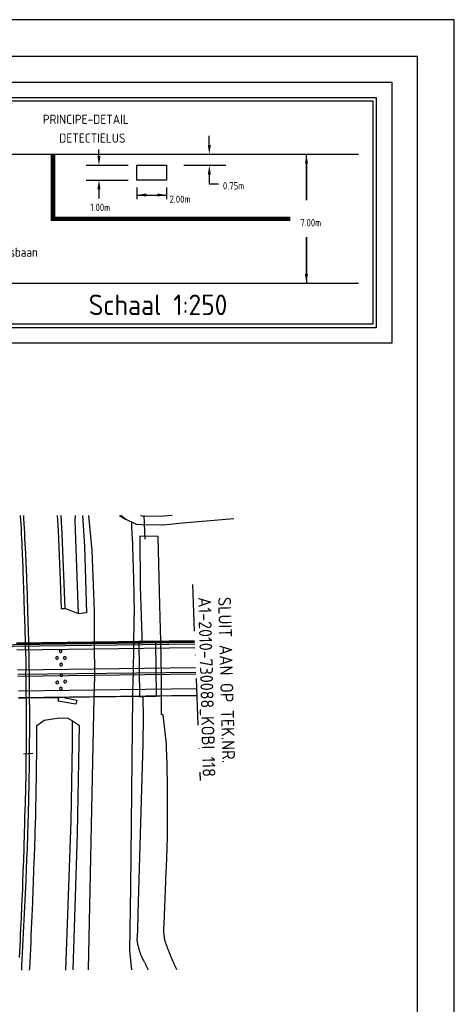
# Model space of a CAD drawing. Extents: x 139749 to 140590, y 484588 to 485182.
# Tile 10 of 10: x 140472 to 140590, y 484915 to 485182. Entities that reach past the tile are written whole.
import ezdxf
from ezdxf.enums import TextEntityAlignment as Align

# ---------------------------------------------------------------- set-up
doc = ezdxf.new("R2010")
doc.units = 0
doc.header["$LTSCALE"] = 0.5
doc.linetypes.add('DASHDOTX2', pattern=[50.8, 25.4, -12.7, 0, -12.7])
doc.layers.get('0').update_dxf_attribs({"linetype": 'CONTINUOUS'})
for name, color, linetype in [('01-CALQUE', 7, 'CONTINUOUS'), ('KABEL-1000', 3, 'CONTINUOUS'), ('LEGENDA', 7, 'CONTINUOUS'), ('LUSSEN', 7, 'CONTINUOUS'), ('MAATVOERING', 7, 'CONTINUOUS'), ('ONDERGROND', 7, 'CONTINUOUS'), ('TOP-L-TOPO_OBJECTEN_LIJN', 7, 'CONTINUOUS'), ('TOP-L-TOPO_OBJECTEN_VLAK', 7, 'CONTINUOUS'), ('TOP-L-TOPO_VIADUCT_KP_EN_2', 7, 'CONTINUOUS'), ('TOP-L-TOPO_VIADUCT_VLAKSCH', 7, 'CONTINUOUS'), ('TXT-035', 2, 'CONTINUOUS')]:
    doc.layers.add(name, color=color, linetype=linetype)
doc.styles.add('I035-1', font='ISOCP.shx', dxfattribs={"height": 3.5})
doc.styles.add('ISO', font='isocp.shx')

# ---------------------------------------------------------------- blocks, each defined once
blk = doc.blocks.new('NB_KAA1')
at = {"color": 1}
blk.add_lwpolyline([(841, 594), (0, 594), (0, 0), (841, 0)], close=True, dxfattribs=at)
at = {"color": 5}
blk.add_lwpolyline([(831, 584), (25, 584), (25, 10), (831, 10)], close=True, dxfattribs=at)
at = {"color": 1, "style": 'ISO', "width": 0.8}
blk.add_attdef('PLOTDATUM', (23, 10), '', height=2, rotation=90, dxfattribs=at)
blk.add_attdef('FILENAAM', text='', height=2, dxfattribs=at).set_placement((831, 7), align=Align.RIGHT)

msp = doc.modelspace()

# ---------------------------------------------------------------- linework, layer by layer
at = {"layer": '01-CALQUE', "color": 5, "flags": 128}
msp.add_lwpolyline([(140449.54, 485165.34), (140573.39, 485165.34), (140573.39, 485094.45), (140449.54, 485094.45)], close=True, dxfattribs=at)
at = {"layer": '01-CALQUE', "flags": 128}
for points in [[(140453.74, 485161.15), (140569.2, 485161.15), (140569.2, 485098.64), (140453.74, 485098.64)], [(140454.68, 485160.21), (140568.26, 485160.21), (140568.26, 485099.58), (140454.68, 485099.58)]]:
    msp.add_lwpolyline(points, close=True, dxfattribs=at)
at = {"layer": 'KABEL-1000', "flags": 128}
msp.add_lwpolyline([(140327.34, 485011.17), (140358.69, 485011.55), (140407.26, 485012.15), (140414.61, 485011.94), (140414.61, 485011.94), (140519.91, 485013.29)], dxfattribs=at)
at = {"layer": 'LUSSEN', "flags": 128}
msp.add_lwpolyline([(140504.26, 485142.74), (140512.26, 485142.74), (140512.26, 485138.74), (140504.26, 485138.74)], close=True, dxfattribs=at)
at = {"layer": 'MAATVOERING'}
for p, q in [((140523.89, 485148.24), (140523.89, 485150.74)), ((140493.93, 485145.24), (140493.93, 485146.99)), ((140550.25, 485133.24), (140550.25, 485145.74)), ((140550.25, 485143.24), (140550.25, 485133.24)), ((140523.89, 485140.24), (140523.89, 485137.74)), ((140504.26, 485136.76), (140504.26, 485133.57)), ((140512.26, 485136.76), (140512.26, 485133.57)), ((140523.89, 485137.74), (140526.39, 485137.74)), ((140493.93, 485136.24), (140493.93, 485133.74)), ((140504.26, 485134.68), (140512.26, 485134.68)), ((140550.25, 485113.24), (140550.25, 485123.24)), ((140550.25, 485123.24), (140550.25, 485110.74))]:
    msp.add_line(p, q, dxfattribs=at)
at = {"layer": 'MAATVOERING', "flags": 128}
for points in [[(140490.43, 485142.74), (140501.84, 485142.74)], [(140517, 485142.74), (140528.41, 485142.74)], [(140490.43, 485138.74), (140501.84, 485138.74)]]:
    msp.add_lwpolyline(points, dxfattribs=at)
at = {"layer": 'MAATVOERING'}
for points in [[(140524.31, 485148.24), (140523.48, 485148.24), (140523.89, 485145.74)], [(140493.51, 485145.24), (140494.35, 485145.24), (140493.93, 485142.74)], [(140549.84, 485143.24), (140550.67, 485143.24), (140550.25, 485145.74)], [(140523.48, 485140.24), (140524.31, 485140.24), (140523.89, 485142.74)], [(140493.51, 485136.24), (140494.35, 485136.24), (140493.93, 485138.74)], [(140506.76, 485134.26), (140506.76, 485135.1), (140504.26, 485134.68)], [(140509.76, 485135.1), (140509.76, 485134.26), (140512.26, 485134.68)], [(140550.67, 485113.24), (140549.84, 485113.24), (140550.25, 485110.74)]]:
    msp.add_solid(points, dxfattribs=at)
at = {"layer": 'ONDERGROND'}
for p, q in [((140460.57, 485145.74), (140564.43, 485145.74)), ((140460.57, 485110.74), (140564.43, 485110.74))]:
    msp.add_line(p, q, dxfattribs=at)
at = {"layer": 'ONDERGROND', "color": 5, "linetype": 'DASHDOTX2'}
msp.add_line((140519.3, 485028.95), (140521.39, 484975.76), dxfattribs=at)
at = {"layer": 'ONDERGROND', "const_width": 1.2, "flags": 128}
msp.add_lwpolyline([(140481.46, 485145.74), (140481.46, 485128.24), (140545.86, 485128.24)], dxfattribs=at)
at = {"layer": 'TOP-L-TOPO_OBJECTEN_LIJN', "color": 7}
for p, q in [((140506.12, 485047.67), (140506.43, 485041.31)), ((140503.16, 484998.52), (140503.23, 485003.93))]:
    msp.add_line(p, q, dxfattribs=at)
at = {"layer": 'TOP-L-TOPO_OBJECTEN_LIJN'}
msp.add_line((140502.56, 484946.8), (140503.16, 484998.52), dxfattribs=at)
at = {"layer": 'TOP-L-TOPO_OBJECTEN_LIJN', "flags": 128}
for points in [[(140492.75, 485013.39), (140492.72, 485021.69), (140492.11, 485038.23), (140491.18, 485047.67)], [(140499.51, 485047.67), (140501.13, 485046.71)], [(140502.75, 485045.9), (140502.81, 485044.61), (140502.9, 485042.65), (140502.94, 485041.67), (140503.02, 485039.7), (140503.06, 485038.72), (140503.13, 485036.75), (140503.17, 485035.77), (140503.23, 485033.8), (140503.25, 485032.82), (140503.3, 485030.85), (140503.35, 485028.88), (140503.37, 485027.9), (140503.4, 485025.93), (140503.43, 485023.96), (140503.45, 485022.98), (140503.34, 485013.53)], [(140487.9, 484997.55), (140487.69, 484996.49), (140482.89, 484997.34), (140483.06, 484998.25)], [(140484.37, 484998.28), (140487.9, 484997.55)], [(140491.12, 484924.35), (140492.67, 484998.39)], [(140477.09, 484990.71), (140479.03, 484992.11), (140483.12, 484992.78), (140485.47, 484992.67), (140486.78, 484991.95), (140488.7, 484990.68)], [(140475.13, 484924.31), (140475.15, 484924.74), (140475.33, 484928.31), (140475.5, 484931.89), (140475.58, 484933.67), (140475.74, 484937.25), (140475.89, 484940.82), (140475.96, 484942.61), (140476.1, 484946.19), (140476.16, 484947.98), (140476.29, 484951.55), (140476.37, 484953.67), (140476.42, 484955.09), (140476.52, 484957.94), (140476.61, 484960.79), (140476.65, 484962.21), (140476.7, 484963.64), (140476.77, 484966.48), (140476.84, 484969.33), (140476.87, 484970.76), (140476.93, 484973.61), (140476.97, 484976.46), (140476.99, 484977.88), (140477.03, 484980.73), (140477.05, 484982.16), (140477.07, 484985.01), (140477.08, 484987.86), (140477.09, 484989.28), (140477.09, 484990.71)], [(140484.95, 484924.33), (140486.41, 484964.72), (140486.74, 484985.82), (140486.76, 484988.88), (140486.77, 484990.42), (140486.78, 484991.95)], [(140486.98, 484924.34), (140488.15, 484961.39), (140488.7, 484990.68)], [(140473.43, 484983.04), (140475.97, 484983.17)], [(140502.86, 484924.37), (140502.28, 484929.59), (140502.56, 484946.8)]]:
    msp.add_lwpolyline(points, dxfattribs=at)
at = {"layer": 'TOP-L-TOPO_OBJECTEN_LIJN', "color": 7, "flags": 128}
for points in [[(140471.6, 485012.92), (140519.9, 485013.55)], [(140492.79, 485003.97), (140492.75, 485013.39)], [(140503.34, 485013.53), (140503.23, 485003.93)], [(140471.91, 485004.59), (140520.23, 485005.19)], [(140492.67, 484998.39), (140492.79, 485003.97)], [(140472.1, 484998.34), (140520.48, 484998.96)]]:
    msp.add_lwpolyline(points, dxfattribs=at)
at = {"layer": 'TOP-L-TOPO_OBJECTEN_VLAK', "color": 7}
msp.add_line((140488.43, 485020.97), (140484.77, 485022.47), dxfattribs=at)
at = {"layer": 'TOP-L-TOPO_OBJECTEN_VLAK', "color": 7, "flags": 128}
for points in [[(140472.59, 485047.67), (140472.72, 485045.23), (140472.79, 485043.97), (140472.85, 485042.72), (140472.98, 485040.2), (140473.04, 485038.94), (140473.09, 485037.68), (140473.2, 485035.16), (140473.25, 485033.9), (140473.3, 485032.64), (140473.39, 485030.12), (140473.47, 485027.6), (140473.55, 485025.08), (140473.58, 485023.82), (140473.62, 485022.56), (140473.65, 485021.3), (140473.7, 485020.03), (140473.74, 485018.79), (140473.79, 485017.56), (140473.83, 485016.32), (140473.91, 485013.84), (140473.93, 485013.15)], [(140473.42, 485047.67), (140473.47, 485046.85), (140473.62, 485044.16), (140473.7, 485042.81), (140473.77, 485041.46), (140473.9, 485038.77), (140473.97, 485037.42), (140474.09, 485034.72), (140474.15, 485033.37), (140474.26, 485030.68), (140474.36, 485027.98), (140474.41, 485026.63), (140474.49, 485024.52), (140474.53, 485023.14), (140474.58, 485021.77), (140474.66, 485019.02), (140474.74, 485016.27), (140474.8, 485013.52), (140474.81, 485013.16)], [(140482.56, 485047.67), (140482.84, 485043.53), (140483.41, 485030.16), (140483.68, 485022.48), (140484.77, 485022.47)], [(140484.77, 485022.47), (140483.97, 485042.7), (140483.66, 485047.67)], [(140488.43, 485020.97), (140487.49, 485046.32), (140487.54, 485047.67)], [(140489.5, 485047.67), (140490.04, 485039.33), (140490.59, 485021.27)], [(140511.45, 485045.13), (140507.05, 485045.05), (140504.12, 485045.25), (140501.13, 485046.71), (140499.88, 485047.67)], [(140513.77, 485047.67), (140511.46, 485047.54), (140506.28, 485047.38), (140505.71, 485047.47), (140505.28, 485047.67)], [(140511.45, 485045.13), (140516.61, 485045.68), (140530.54, 485046.84)], [(140510.69, 485013.63), (140510.48, 485023.34), (140509.98, 485042.03), (140505.03, 485042.08), (140505.16, 485028.54), (140505.58, 485014.91), (140505.6, 485013.56)], [(140490.59, 485021.27), (140488.43, 485020.97)], [(140473.93, 485013.15), (140473.95, 485012.6), (140474.01, 485010.12), (140474.05, 485008.89), (140474.1, 485006.41), (140474.12, 485005.14)], [(140474.81, 485013.16), (140474.83, 485012.14), (140474.89, 485009.39), (140474.94, 485006.64), (140474.96, 485005.08)], [(140505.6, 485013.56), (140505.6, 485013.54)], [(140510.89, 485004.3), (140510.69, 485013.63)], [(140474.23, 484998.15), (140474.22, 484998.97), (140474.2, 485000.21), (140474.17, 485002.69), (140474.12, 485005.14)], [(140474.96, 485005.08), (140474.98, 485003.89), (140474.99, 485002.52), (140475.02, 484999.77), (140475.03, 484998.16)], [(140510.94, 484998.62), (140510.93, 484999.3), (140510.92, 485000.7), (140510.91, 485002.1), (140510.89, 485004.3)], [(140505.84, 484998.57), (140505.84, 484998.56)]]:
    msp.add_lwpolyline(points, dxfattribs=at)
at = {"layer": 'TOP-L-TOPO_OBJECTEN_VLAK', "flags": 128}
for points in [[(140327.34, 485010.47), (140358.7, 485010.85), (140412.86, 485011.52), (140413.91, 485011.53), (140414.18, 485011.53), (140519.93, 485012.89)], [(140474.23, 484998.15), (140472.1, 484998.13)], [(140475.03, 484998.16), (140475.04, 484997.02), (140475.05, 484995.64), (140475.05, 484994.26), (140475.05, 484991.51), (140475.05, 484988.76), (140475.04, 484986.01), (140475.03, 484984.64), (140475, 484981.89), (140474.97, 484979.14), (140474.93, 484976.39), (140474.88, 484973.63), (140474.85, 484972.26), (140474.79, 484969.51), (140474.76, 484968.13), (140474.72, 484966.76), (140474.64, 484964.01), (140474.56, 484961.26), (140474.51, 484959.89), (140474.47, 484958.51), (140474.42, 484957.14), (140474.36, 484955.76), (140474.31, 484954.39), (140474.2, 484951.64), (140474.08, 484948.89), (140473.99, 484946.86), (140473.84, 484943.28), (140473.76, 484941.49), (140473.59, 484937.91), (140473.5, 484936.12), (140473.32, 484932.54), (140473.13, 484928.97), (140472.94, 484925.39), (140472.88, 484924.3)], [(140475.03, 484998.16), (140474.23, 484998.15)], [(140474.26, 484992.78), (140474.25, 484995.26), (140474.24, 484996.5), (140474.23, 484998.15)], [(140483.07, 484998.25), (140475.03, 484998.16)], [(140484.17, 484998.27), (140483.07, 484998.25)], [(140505.84, 484998.56), (140484.17, 484998.27)], [(140505.84, 484998.56), (140505.94, 484992.81), (140505.86, 484985.78), (140504.51, 484939.58), (140504.41, 484935), (140504.22, 484932.54), (140504.25, 484932.36), (140504.27, 484932.18), (140504.3, 484932), (140504.33, 484931.82), (140504.39, 484931.47), (140504.42, 484931.29), (140504.5, 484930.94), (140504.54, 484930.76), (140504.63, 484930.41), (140504.67, 484930.24), (140504.72, 484930.07), (140504.77, 484929.89), (140504.82, 484929.72), (140504.93, 484929.38), (140504.99, 484929.21), (140505.11, 484928.87), (140505.18, 484928.7), (140505.24, 484928.53), (140505.38, 484928.2), (140505.45, 484928.03), (140505.6, 484927.7), (140505.75, 484927.38), (140505.83, 484927.21), (140505.99, 484926.89), (140506.08, 484926.73), (140506.17, 484926.58), (140506.26, 484926.42), (140506.44, 484926.11), (140506.53, 484925.96), (140506.7, 484925.68), (140507.34, 484924.38)], [(140510.94, 484998.62), (140505.84, 484998.56)], [(140520.48, 484998.75), (140510.94, 484998.62)], [(140515.08, 484924.4), (140514.95, 484924.69), (140514.63, 484925.38), (140514.47, 484925.72), (140514.31, 484926.07), (140514, 484926.77), (140513.7, 484927.47), (140513.56, 484927.82), (140513.27, 484928.53), (140512.99, 484929.24), (140512.85, 484929.59), (140512.58, 484930.31), (140512.45, 484930.67), (140512.19, 484931.38), (140512.06, 484931.74), (140511.93, 484932.1), (140511.86, 484932.33), (140511.82, 484932.49), (140511.79, 484932.66), (140511.76, 484932.83), (140511.73, 484932.99), (140511.69, 484933.33), (140511.66, 484933.49), (140511.64, 484933.66), (140511.61, 484934), (140511.6, 484934.17), (140511.58, 484934.5), (140511.56, 484934.84), (140511.56, 484935.18), (140511.56, 484935.35), (140511.56, 484935.52), (140511.57, 484935.85), (140511.59, 484936.19), (140511.6, 484936.36), (140511.63, 484936.69), (140511.65, 484936.87), (140512.05, 484948.35), (140512.1, 484949.16), (140512.18, 484950.79), (140512.26, 484952.41), (140512.29, 484953.22), (140512.33, 484954.03), (140512.39, 484955.66), (140512.41, 484956.47), (140512.46, 484958.09), (140512.5, 484959.72), (140512.52, 484960.53), (140512.53, 484961.34), (140512.55, 484962.16), (140512.57, 484963.78), (140512.58, 484964.6), (140512.58, 484965.41), (140512.58, 484967.03), (140512.58, 484967.85), (140512.58, 484968.66), (140512.57, 484970.29), (140512.55, 484971.91), (140512.54, 484972.77), (140512.51, 484974.92), (140512.5, 484975.99), (140512.46, 484978.14), (140512.44, 484979.21), (140512.42, 484980.28), (140512.36, 484982.43), (140512.3, 484984.58), (140512.27, 484985.65), (140511.41, 484993.58), (140510.95, 484993.69), (140510.95, 484996.49), (140510.94, 484998.62)], [(140472.36, 484927.7), (140472.44, 484929.26), (140472.6, 484932.37), (140472.68, 484933.93), (140472.83, 484937.04), (140472.9, 484938.6), (140473.04, 484941.72), (140473.11, 484943.27), (140473.17, 484944.83), (140473.24, 484946.39), (140473.3, 484947.95), (140473.41, 484951.06), (140473.47, 484952.62), (140473.52, 484954.18), (140473.62, 484957.29), (140473.66, 484958.85), (140473.71, 484960.41), (140473.75, 484961.97), (140473.79, 484963.53), (140473.86, 484965.52), (140473.93, 484968), (140473.97, 484969.23), (140474, 484970.47), (140474.06, 484972.95), (140474.09, 484974.19), (140474.14, 484976.67), (140474.16, 484977.91), (140474.2, 484980.39), (140474.21, 484981.62), (140474.24, 484984.1), (140474.25, 484985.34), (140474.26, 484987.82), (140474.26, 484989.06), (140474.26, 484991.54), (140474.26, 484992.78)]]:
    msp.add_lwpolyline(points, dxfattribs=at)
at = {"layer": 'TOP-L-TOPO_OBJECTEN_VLAK', "color": 7, "linetype": 'CONTINUOUS', "flags": 128}
for points in [[(140505.6, 485013.54), (140504.79, 485013.53)], [(140504.79, 485013.53), (140504.96, 484998.56), (140505.84, 484998.57)], [(140509.26, 485013.59), (140505.6, 485013.54)], [(140509.26, 485013.59), (140509.49, 484998.64)], [(140505.84, 484998.57), (140509.49, 484998.64)]]:
    msp.add_lwpolyline(points, dxfattribs=at)
at = {"layer": 'TOP-L-TOPO_OBJECTEN_VLAK', "color": 7, "linetype": 'CONTINUOUS'}
for centre, start, end in [((140483.54, 485010.83), 89.7689, 244.7073), ((140483.54, 485010.83), 244.6966, 89.7796), ((140482.56, 485009.06), 89.7689, 244.7073), ((140482.56, 485009.06), 244.6966, 89.7796), ((140484.65, 485009), 89.7689, 244.7073), ((140484.65, 485009), 244.6966, 89.7796), ((140483.68, 485007.21), 89.7689, 244.7073), ((140483.68, 485007.21), 244.6966, 89.7796), ((140483.71, 485004.32), 89.7689, 244.7073), ((140483.71, 485004.32), 244.6966, 89.7796), ((140482.61, 485002.39), 89.7689, 244.7073), ((140482.61, 485002.39), 244.6966, 89.7796), ((140483.62, 485000.72), 89.7689, 244.7073), ((140483.62, 485000.72), 244.6966, 89.7796), ((140484.74, 485002.6), 89.7689, 244.7073), ((140484.74, 485002.6), 244.6966, 89.7796)]:
    msp.add_arc(centre, 0.369, start, end, dxfattribs=at)
at = {"layer": 'TOP-L-TOPO_VIADUCT_KP_EN_2', "color": 7}
for p, q in [((140471.66, 485011.26), (140519.97, 485011.89)), ((140471.86, 485005.83), (140520.18, 485006.46))]:
    msp.add_line(p, q, dxfattribs=at)
at = {"layer": 'TOP-L-TOPO_VIADUCT_KP_EN_2', "color": 7, "flags": 128}
for points in [[(140471.59, 485013.12), (140519.9, 485013.75)], [(140520.25, 485004.59), (140471.93, 485003.97)], [(140520.41, 485000.62), (140472.08, 485000)]]:
    msp.add_lwpolyline(points, dxfattribs=at)
at = {"layer": 'TOP-L-TOPO_VIADUCT_VLAKSCH', "color": 7, "flags": 128}
for points in [[(140474.23, 484998.15), (140472.1, 484998.13)], [(140475.03, 484998.16), (140474.23, 484998.15)], [(140483.07, 484998.25), (140475.03, 484998.16)], [(140484.17, 484998.27), (140483.07, 484998.25)]]:
    msp.add_lwpolyline(points, dxfattribs=at)
at = {"layer": 'TOP-L-TOPO_VIADUCT_VLAKSCH', "color": 7, "linetype": 'CONTINUOUS', "flags": 128}
for points in [[(140505.84, 484998.56), (140484.17, 484998.27)], [(140510.94, 484998.62), (140505.84, 484998.56)], [(140520.48, 484998.75), (140510.94, 484998.62)]]:
    msp.add_lwpolyline(points, dxfattribs=at)

# ---------------------------------------------------------------- block references
at = {"layer": '01-CALQUE'}
msp.add_blockref('NB_KAA1', (139749.39, 484588.26), dxfattribs=at)

# ---------------------------------------------------------------- texts
at = {"layer": 'LEGENDA', "style": 'ISO'}
for s, height, p in [('PRINCIPE-DETAIL', 2.5, (140478.68, 485153.98)), ('DETECTIELUS', 2.5, (140483.16, 485148.87)), ('Schaal 1:250', 5.6, (140491.16, 485102.07))]:
    msp.add_text(s, height=height, dxfattribs=at).set_placement(p)
at = {"layer": 'LEGENDA', "style": 'ISO', "width": 0.96}
msp.add_text('busbaan', height=2.5, dxfattribs=at).set_placement((140466.51, 485117.92))
at = {"layer": 'MAATVOERING', "style": 'ISO', "width": 0.96}
for s, p in [('0.75m', (140527.58, 485136.17)), ('2.00m', (140513.11, 485132.55)), ('1.00m', (140491.62, 485130.33)), ('7.00m', (140548.55, 485126.18))]:
    msp.add_text(s, height=2, dxfattribs=at).set_placement(p)
at = {"layer": 'TXT-035', "color": 5, "style": 'I035-1'}
for s, p in [('A1-2010-730088_KOBI 118', (140520.85, 485025.52)), ('SLUIT AAN OP TEK.NR.', (140526.26, 485025.53))]:
    msp.add_text(s, height=3.5, rotation=271.4513, dxfattribs=at).set_placement(p)

doc.saveas('drawing.dxf')
